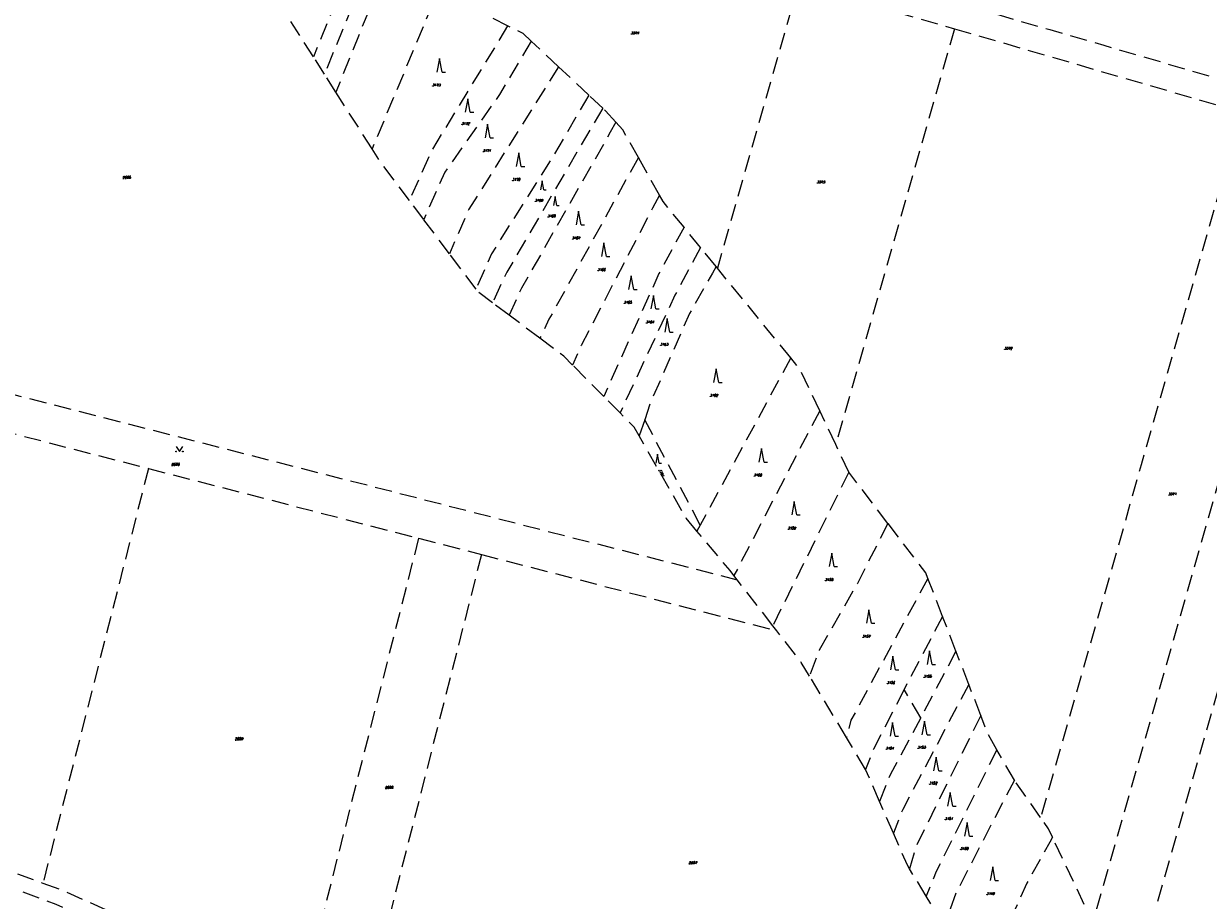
# Model space of a CAD drawing. Header units: metres. Extents: x -626722 to -621116, y -1178216 to -1174550.
# Tile 72 of 86: x -624822 to -624473, y -1175698 to -1175440. Entities that reach past the tile are written whole.
import ezdxf

# ---------------------------------------------------------------- set-up
doc = ezdxf.new("R2010")
doc.units = ezdxf.units.M
doc.header["$MEASUREMENT"] = 0
doc.linetypes.add('DASHEDX2', pattern=[1.5, 1, -0.5])
for name, color, linetype, lineweight in [('8_kat_KN_Hranice parcel', 200, 'DASHEDX2', 25), ('8_kat_KN_Značky kultur', 7, 'Continuous', 0), ('8_kat_KN_Čísla parcel', 200, 'Continuous', 25)]:
    doc.layers.add(name, color=color, linetype=linetype, lineweight=lineweight)
doc.styles.add('Style-ITALICS', font='ITALICS.shx')

# ---------------------------------------------------------------- blocks, each defined once
blk = doc.blocks.new('3.08')
at = {"layer": '8_kat_KN_Značky kultur', "color": 7, "linetype": 'Continuous', "lineweight": 13}
for p, q in [((0, 4), (-0.75, 0)), ((0.75, 0), (0, 4)), ((0.75, 0), (1.75, 0))]:
    blk.add_line(p, q, dxfattribs=at)
blk = doc.blocks.new('3.08_1')
at = {"layer": '8_kat_KN_Značky kultur', "color": 7, "linetype": 'Continuous', "lineweight": 13}
for p, q in [((0, 2.68), (-0.5, 0)), ((0.5, 0), (0, 2.68)), ((0.5, 0), (1.17, 0))]:
    blk.add_line(p, q, dxfattribs=at)
blk = doc.blocks.new('3.14')
at = {"layer": '8_kat_KN_Značky kultur', "color": 7, "linetype": 'Continuous', "lineweight": 13, "flags": 128}
blk.add_lwpolyline([(-1, 1.5), (0, 0), (1, 1.5)], dxfattribs=at)
at = {"layer": '8_kat_KN_Značky kultur', "color": 7, "linetype": 'Continuous', "lineweight": 13}
for centre in [(-1, 0), (1, 0)]:
    blk.add_circle(centre, 0.1, dxfattribs=at)

msp = doc.modelspace()

# ---------------------------------------------------------------- linework, layer by layer
at = {"layer": '8_kat_KN_Hranice parcel', "lineweight": 13, "ltscale": 5}
for p, q in [((-624594.07, -1175428.59), (-624617.93, -1175512.22)), ((-624594.07, -1175428.59), (-624548.2, -1175441.76)), ((-624736.81, -1175450.05), (-624743.44, -1175439.65)), ((-624679.7, -1175440.88), (-624683.97, -1175438.76)), ((-624548.2, -1175441.76), (-624583.13, -1175564.15)), ((-624548.2, -1175441.76), (-624463.61, -1175466.3)), ((-624664.67, -1175452.93), (-624672.71, -1175445.41)), ((-624733.55, -1175455.15), (-624736.81, -1175450.05)), ((-624655.77, -1175461.26), (-624664.67, -1175452.93)), ((-624730.21, -1175460.4), (-624733.55, -1175455.15)), ((-624719.56, -1175477.09), (-624730.21, -1175460.4)), ((-624651.69, -1175465.09), (-624655.77, -1175461.26)), ((-624634.96, -1175490.77), (-624641.19, -1175479.67)), ((-624704.37, -1175497.85), (-624708.56, -1175492.27)), ((-624696.79, -1175507.95), (-624704.37, -1175497.85)), ((-624622.88, -1175506.15), (-624627.75, -1175500.18)), ((-624618.34, -1175511.71), (-624622.88, -1175506.15)), ((-624688.95, -1175518.39), (-624696.79, -1175507.95)), ((-624617.93, -1175512.22), (-624618.34, -1175511.71)), ((-624596.35, -1175538.64), (-624617.93, -1175512.22)), ((-624679.24, -1175526.07), (-624684.13, -1175522.4)), ((-624651.39, -1175549.97), (-624660.55, -1175540.74)), ((-624596.35, -1175538.64), (-624622.98, -1175587.82)), ((-624872.67, -1175548.59), (-624785.35, -1175571.16)), ((-624646.6, -1175554.8), (-624651.39, -1175549.97)), ((-624583.13, -1175564.15), (-624587.83, -1175554.21)), ((-624639.34, -1175556.82), (-624640.96, -1175561.57)), ((-624622.98, -1175587.82), (-624639.34, -1175556.82)), ((-624579.27, -1175572.3), (-624583.13, -1175564.15)), ((-624785.35, -1175571.16), (-624816.38, -1175693.19)), ((-624785.35, -1175571.16), (-624705.86, -1175591.7)), ((-624579.27, -1175572.3), (-624601.64, -1175617.45)), ((-624567.78, -1175587.32), (-624579.27, -1175572.3)), ((-624622.98, -1175587.82), (-624623.97, -1175589.61)), ((-624705.86, -1175591.7), (-624741.35, -1175731.3)), ((-624705.86, -1175591.7), (-624687.36, -1175596.48)), ((-624687.36, -1175596.48), (-624724.1, -1175740.99)), ((-624687.36, -1175596.48), (-624600.5, -1175618.92)), ((-624612.12, -1175603.92), (-624613.07, -1175602.7)), ((-624601.64, -1175617.45), (-624612.12, -1175603.92)), ((-624551.69, -1175614.69), (-624556.01, -1175603.5)), ((-624551.69, -1175614.69), (-624563.02, -1175636.18)), ((-624547.75, -1175624.9), (-624551.69, -1175614.69)), ((-624600.5, -1175618.92), (-624601.64, -1175617.45)), ((-624547.75, -1175624.9), (-624558.08, -1175644.52)), ((-624543.97, -1175634.71), (-624547.75, -1175624.9)), ((-624579.96, -1175650.3), (-624590.83, -1175632.29)), ((-624540.44, -1175643.87), (-624543.97, -1175634.71)), ((-624558.08, -1175644.52), (-624563.02, -1175636.18)), ((-624574.34, -1175659.72), (-624579.96, -1175650.3)), ((-624530.56, -1175662.87), (-624535.71, -1175653.93)), ((-624570.23, -1175669.15), (-624574.34, -1175659.72)), ((-624522.84, -1175673.89), (-624530.56, -1175662.87)), ((-624566.15, -1175678.52), (-624570.23, -1175669.15)), ((-624510, -1175699.49), (-624519.34, -1175679.67)), ((-624556.5, -1175697.03), (-624561.42, -1175688.96)), ((-624551.22, -1175705.7), (-624556.5, -1175697.03))]:
    msp.add_line(p, q, dxfattribs=at)
at = {"layer": '8_kat_KN_Hranice parcel', "lineweight": 13, "ltscale": 5, "flags": 128}
for points in [[(-624710.36, -1175392.92), (-624724.47, -1175419.81), (-624736.81, -1175450.05)], [(-624705.69, -1175394.46), (-624719.61, -1175420.79), (-624733.55, -1175455.15)], [(-624701.17, -1175395.95), (-624714.03, -1175420.4), (-624730.21, -1175460.4)], [(-624685.15, -1175400.66), (-624700.08, -1175430.53), (-624719.56, -1175477.09)], [(-624615.08, -1175414.95), (-624598.19, -1175419.47), (-624592, -1175421.17), (-624520.12, -1175442.02), (-624504.19, -1175446.63), (-624430.03, -1175468.28)], [(-624679.7, -1175440.88), (-624681.94, -1175444.72), (-624701.94, -1175477.42), (-624708.56, -1175492.27)], [(-624672.71, -1175445.41), (-624675.1, -1175443.17), (-624679.7, -1175440.88)], [(-624672.71, -1175445.41), (-624682.05, -1175461.12), (-624698.15, -1175483.97), (-624704.37, -1175497.85)], [(-624664.67, -1175452.93), (-624691.07, -1175494.89), (-624696.79, -1175507.95)], [(-624655.77, -1175461.26), (-624666.32, -1175479.3), (-624684.41, -1175508.01), (-624688.95, -1175518.39)], [(-624651.69, -1175465.09), (-624679.9, -1175513.37), (-624684.13, -1175522.4)], [(-624647.78, -1175469.26), (-624650.83, -1175465.89), (-624651.69, -1175465.09)], [(-624463.61, -1175466.3), (-624493.23, -1175570.09), (-624522.84, -1175673.89)], [(-624647.78, -1175469.26), (-624649.45, -1175472.23), (-624675.61, -1175518.14), (-624679.24, -1175526.07)], [(-624641.19, -1175479.67), (-624645.79, -1175471.46), (-624647.78, -1175469.26)], [(-624441.29, -1175472.78), (-624474.2, -1175588.1), (-624507.1, -1175703.41)], [(-624708.56, -1175492.27), (-624717.36, -1175480.55), (-624719.56, -1175477.09)], [(-624425.3, -1175477.45), (-624459.86, -1175598.58), (-624494.42, -1175719.71)], [(-624641.19, -1175479.67), (-624644.1, -1175484.87), (-624667.5, -1175527.27), (-624670.18, -1175532.85)], [(-624634.96, -1175490.77), (-624637.01, -1175494.53), (-624658.06, -1175535.02), (-624660.55, -1175540.74)], [(-624627.75, -1175500.18), (-624633.94, -1175492.6), (-624634.96, -1175490.77)], [(-624627.75, -1175500.18), (-624635.14, -1175513.8), (-624651.39, -1175549.97)], [(-624622.88, -1175506.15), (-624630.42, -1175520.16), (-624646.6, -1175554.8)], [(-624618.34, -1175511.71), (-624619.42, -1175513.69), (-624626.13, -1175525.52), (-624637.67, -1175551.9), (-624639.34, -1175556.82)], [(-624684.13, -1175522.4), (-624688.25, -1175519.32), (-624688.95, -1175518.39)], [(-624670.18, -1175532.85), (-624674.77, -1175529.41), (-624679.24, -1175526.07)], [(-624900.26, -1175530.15), (-624756.19, -1175567.03), (-624612.12, -1175603.92)], [(-624660.55, -1175540.74), (-624663.17, -1175538.1), (-624670.18, -1175532.85)], [(-624587.83, -1175554.21), (-624593.59, -1175542.02), (-624596.35, -1175538.64)], [(-624640.96, -1175561.57), (-624642.4, -1175559.03), (-624646.6, -1175554.8)], [(-624587.83, -1175554.21), (-624589.4, -1175557.11), (-624613.07, -1175602.7)], [(-624623.97, -1175589.61), (-624627.18, -1175585.79), (-624640.96, -1175561.57)], [(-624613.07, -1175602.7), (-624614.2, -1175601.24), (-624623.97, -1175589.61)], [(-624567.78, -1175587.32), (-624576.76, -1175604.99), (-624587.96, -1175624.68), (-624590.83, -1175632.29)], [(-624556.01, -1175603.5), (-624556.63, -1175601.89), (-624567.78, -1175587.32)], [(-624556.01, -1175603.5), (-624578.64, -1175645.27), (-624579.96, -1175650.3)], [(-624590.83, -1175632.29), (-624593.26, -1175628.26), (-624600.5, -1175618.92)], [(-624543.97, -1175634.71), (-624563.4, -1175671.5), (-624566.15, -1175678.52)], [(-624563.02, -1175636.18), (-624571.99, -1175653.82), (-624574.34, -1175659.72)], [(-624558.08, -1175644.52), (-624567.05, -1175661.17), (-624570.23, -1175669.15)], [(-624540.44, -1175643.87), (-624559.54, -1175682.43), (-624561.42, -1175688.96)], [(-624535.71, -1175653.93), (-624538.27, -1175649.48), (-624540.44, -1175643.87)], [(-624535.71, -1175653.93), (-624553.53, -1175689.78), (-624556.5, -1175697.03)], [(-624901.82, -1175663.25), (-624834.29, -1175686.62), (-624816.38, -1175693.19)], [(-624530.56, -1175662.87), (-624547.76, -1175696.11), (-624551.22, -1175705.7)], [(-624519.34, -1175679.67), (-624520.48, -1175677.26), (-624522.84, -1175673.89)], [(-624561.42, -1175688.96), (-624562.05, -1175687.92), (-624566.15, -1175678.52)], [(-624519.34, -1175679.67), (-624520.14, -1175681.16), (-624526.91, -1175693.25), (-624541.98, -1175726.46)], [(-624816.38, -1175693.19), (-624810.89, -1175695.2), (-624796.82, -1175701.46), (-624765.42, -1175717.74), (-624741.35, -1175731.3)], [(-624822.31, -1175695.81), (-624812.58, -1175699.38), (-624798.65, -1175705.57)]]:
    msp.add_lwpolyline(points, dxfattribs=at)

# ---------------------------------------------------------------- block references
at = {"layer": '8_kat_KN_Značky kultur', "lineweight": 13}
for name, p in [('3.08', (-624699.7, -1175454.5)), ('3.08', (-624691.4, -1175466.34)), ('3.08', (-624685.55, -1175473.81)), ('3.08', (-624676.39, -1175482.3)), ('3.08_1', (-624669.5, -1175489.16)), ('3.08_1', (-624665.69, -1175493.77)), ('3.08', (-624658.79, -1175499.47)), ('3.08', (-624651.33, -1175508.77)), ('3.08', (-624643.32, -1175518.46)), ('3.08', (-624636.78, -1175524.22)), ('3.08', (-624632.69, -1175531.02)), ('3.08', (-624618.31, -1175545.82)), ('3.14', (-624776.23, -1175566.17)), ('3.08', (-624604.97, -1175569.28)), ('3.08_1', (-624635.56, -1175569.61)), ('3.08', (-624595.31, -1175584.86)), ('3.08', (-624584.31, -1175600.06)), ('3.08', (-624573.34, -1175616.74)), ('3.08', (-624555.51, -1175628.84)), ('3.08', (-624566.28, -1175630.42)), ('3.08', (-624566.4, -1175649.96)), ('3.08', (-624557, -1175649.56)), ('3.08', (-624553.57, -1175660.18)), ('3.08', (-624549.46, -1175670.52)), ('3.08', (-624544.5, -1175679.36)), ('3.08', (-624536.94, -1175692.4))]:
    msp.add_blockref(name, p, dxfattribs=at)

# ---------------------------------------------------------------- texts
at = {"layer": '8_kat_KN_Čísla parcel', "lineweight": 0, "style": 'Style-ITALICS'}
for s, p in [('3374', (-624643.43, -1175443.39)), ('3173', (-624701.87, -1175458.7)), ('3172', (-624693.25, -1175470.01)), ('3171', (-624687.04, -1175478.01)), ('2685', (-624792.98, -1175485.86)), ('3170', (-624678.4, -1175486.47)), ('3373', (-624588.7, -1175487.24)), ('3169', (-624671.7, -1175492.63)), ('3168', (-624668, -1175497.2)), ('3167', (-624660.78, -1175503.67)), ('3166', (-624653.29, -1175513)), ('3165', (-624645.55, -1175522.61)), ('3164', (-624639.02, -1175528.45)), ('3163', (-624634.85, -1175535.01)), ('3372', (-624533.58, -1175536.15)), ('3162', (-624620.21, -1175549.99)), ('2686', (-624778.62, -1175570.32)), ('3160', (-624607.3, -1175573.47)), ('3371', (-624485.32, -1175579.02)), ('3159', (-624597.3, -1175589.08)), ('3158', (-624586.33, -1175604.28)), ('3157', (-624575.35, -1175620.93)), ('3155', (-624557.36, -1175632.71)), ('3156', (-624568.16, -1175634.57)), ('2689', (-624759.93, -1175651.09)), ('3154', (-624568.47, -1175653.85)), ('3153', (-624559.1, -1175653.57)), ('3152', (-624555.7, -1175664.13)), ('2688', (-624715.76, -1175665.39)), ('3151', (-624551.09, -1175674.56)), ('3150', (-624546.51, -1175683.37)), ('2687', (-624626.39, -1175687.56)), ('3149', (-624538.83, -1175696.63))]:
    msp.add_text(s, height=0.7, dxfattribs=at).set_placement(p)
msp.add_text('3161', height=0.7, rotation=298, dxfattribs=at).set_placement((-624635.28, -1175571.589))

doc.saveas('drawing.dxf')
